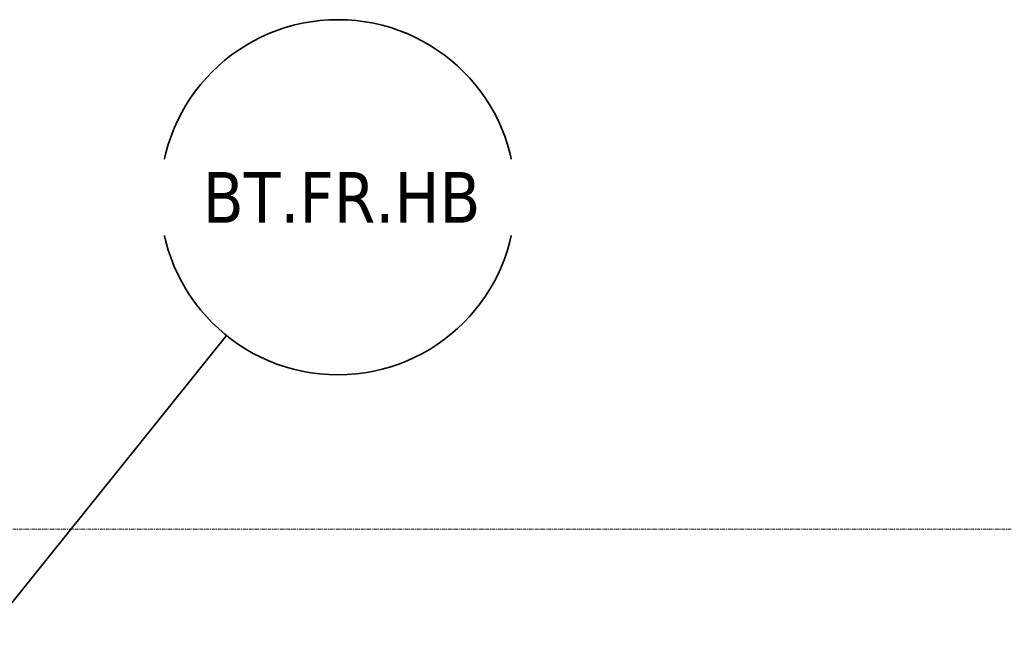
# Model space of a CAD drawing. Header units: millimetres. Extents: x -3388 to 301539, y -5590 to 54660.
# Tile 180 of 216: x 78419 to 81745, y 33845 to 35922. Entities that reach past the tile are written whole.
import ezdxf

# ---------------------------------------------------------------- set-up
doc = ezdxf.new("R2010")
doc.units = ezdxf.units.MM
doc.linetypes.add('stramienlijn', pattern=[21, 12, -3, 3, -3])
doc.layers.add('A-ANNO-SYMB', color=150, linetype='Continuous', lineweight=9)
doc.layers.add('S-GRID', color=1, linetype='Continuous', lineweight=9)
doc.styles.add('Tahoma_1', font='tahoma.ttf', dxfattribs={"height": 171.388889})

# ---------------------------------------------------------------- blocks, each defined once
blk = doc.blocks.new('Floor Plan - 00_label_detail_6mm-280782-4e verdieping - bouwdeel 3_ 4_ 5')
at = {"layer": 'A-ANNO-SYMB', "lineweight": 35}
blk.add_circle((0, 0), 6, dxfattribs=at)

msp = doc.modelspace()

# ---------------------------------------------------------------- linework, layer by layer
at = {"layer": 'A-ANNO-SYMB', "lineweight": 35}
msp.add_line((78306.6256, 33844.8548), (79118.0085, 34854.2801), dxfattribs=at)
at = {"layer": 'S-GRID', "linetype": 'stramienlijn'}
msp.add_line((130950, 34200), (12500.1395, 34200), dxfattribs=at)

# ---------------------------------------------------------------- block references
at = {"layer": 'A-ANNO-SYMB', "lineweight": 35, "xscale": 99.99999999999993, "yscale": 99.99999999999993, "zscale": 99.99999999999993}
msp.add_blockref('Floor Plan - 00_label_detail_6mm-280782-4e verdieping - bouwdeel 3_ 4_ 5', (79493.91, 35321.9317), dxfattribs=at)

# ---------------------------------------------------------------- next in the draw order: texts
at = {"layer": 'A-ANNO-SYMB', "insert": (79506.4015, 35407.136), "char_height": 171.38889, "width": 1183.6334, "attachment_point": 2, "line_spacing_factor": 1.000232, "style": 'Tahoma_1', "bg_fill": 3, "box_fill_scale": 1.25, "bg_fill_color": 0, "bg_fill_transparency": 0}
msp.add_mtext('BT.FR.HB', dxfattribs=at)

doc.saveas('drawing.dxf')
